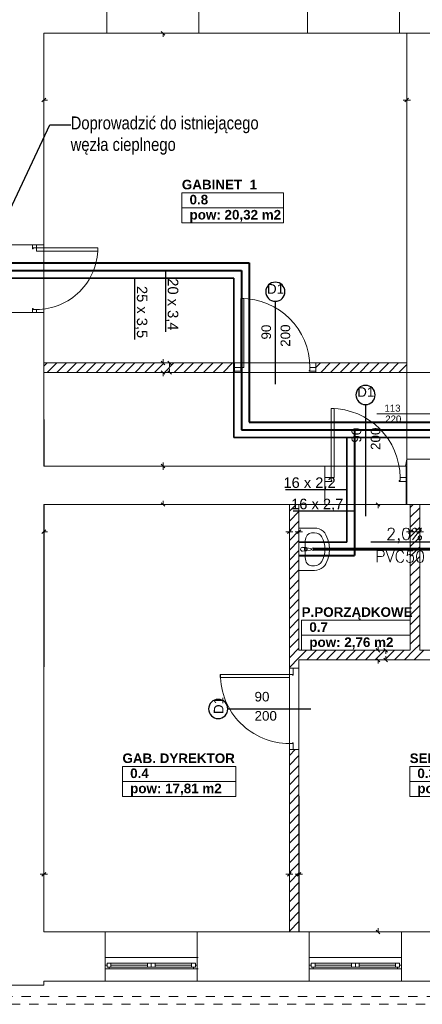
# Model space of a CAD drawing. Header units: millimetres. Extents: x 204754 to 499005, y -178579 to -103222.
# Tile 3 of 178: x 212982 to 218230, y -139692 to -126861. Entities that reach past the tile are written whole.
import ezdxf
from ezdxf import colors
from ezdxf.entities.mleader import LeaderData, LeaderLine
from ezdxf.enums import TextEntityAlignment as Align
from ezdxf.lldxf.tags import DXFTag
from ezdxf.math import Vec2, Vec3

# ---------------------------------------------------------------- set-up
doc = ezdxf.new("R2010")
doc.units = ezdxf.units.MM
doc.header["$MEASUREMENT"] = 0
doc.linetypes.add('Przerywana', pattern=[240, 120, -120])
doc.layers.get('0').update_dxf_attribs({"color": 252, "lineweight": 5})
for name, color, linetype, lineweight in [('IS_Ciepła_woda', 1, 'DASHDOT', 40), ('IS_KS', 34, 'Continuous', 60), ('IS_opisy', 7, 'Continuous', 35), ('Nowe_! NAZWY POM', 252, 'Continuous', 5), ('Nowe_! NAZWY POM_Nr_pióra__19', 252, 'Continuous', 5), ('Nowe_220-A Ściany', 252, 'Continuous', 5), ('Nowe_220-A Ściany_Nr_pióra__112', 252, 'Continuous', 5), ('Nowe_220-A Ściany_Nr_pióra__93', 252, 'Continuous', 5), ('Nowe_320-W Umeblowanie_Nr_pióra__41', 252, 'Continuous', 5), ('Nowe_820-G Rysunki Obrazki_Nr_pióra__24', 252, 'Continuous', 5), ('Nowe_Drzwi ARCHICAD_Nr_pióra__168', 252, 'Continuous', 5), ('Nowe_Metryczki pomieszczeń ARCHICADa_Nr_pióra__13', 252, 'Continuous', 5), ('Nowe_Nowe_220(1)-A Ściany zewnętrzne_Nr_pióra__103', 252, 'Continuous', 5), ('Nowe_Nowe_220(1)-A Ściany zewnętrzne_Nr_pióra__241', 252, 'Continuous', 5), ('Nowe_Nowe_220(1)-A Ściany zewnętrzne_Nr_pióra__57', 252, 'Continuous', 5), ('Nowe_Okna ARCHICADa_Nr_pióra__112', 252, 'Continuous', 5), ('Nowe_Okna ARCHICADa_Nr_pióra__23', 252, 'Continuous', 5), ('Nowe_Okna ARCHICADa_Nr_pióra__3', 252, 'Continuous', 5), ('Nowe_TABELKA_Nr_pióra__1', 252, 'Continuous', 5), ('Nowe_Znaczniki drzwi ARCHICADa', 252, 'Continuous', 5), ('Nowe_Znaczniki drzwi ARCHICADa_Nr_pióra__111', 252, 'Continuous', 5), ('Nowe_Znaczniki drzwi ARCHICADa_Nr_pióra__141', 252, 'Continuous', 5), ('SANITARNE-IS-Działka wody zimnej', 5, 'Continuous', 35)]:
    doc.layers.add(name, color=color, linetype=linetype, lineweight=lineweight)
doc.layers.add('IS_Opisy_działek_Wodociag', color=7, linetype='SOLID', true_color=0x000000)
doc.styles.add('GENERATED_STYLE_1', font='arial.ttf')
doc.styles.add('GENERATED_STYLE_2', font='arialbd.ttf')
doc.styles.add('Opisowy', font='arial.ttf')
doc.styles.add('STYLE1', font='simplex.shx')
tags = doc.linetypes.add('DASHDOT', pattern=[20, 10, -5, 0, -5]).pattern_tags.tags
tags[10:11] = [DXFTag(74, 4), DXFTag(75, 0), DXFTag(340, '0'), DXFTag(46, 0.0), DXFTag(50, 0.0), DXFTag(44, 0.0), DXFTag(45, 0.0)]
tags[8:9] = [DXFTag(74, 4), DXFTag(75, 0), DXFTag(340, '0'), DXFTag(46, 0.0), DXFTag(50, 0.0), DXFTag(44, 0.0), DXFTag(45, 0.0)]
tags[6:7] = [DXFTag(74, 4), DXFTag(75, 0), DXFTag(340, '0'), DXFTag(46, 0.0), DXFTag(50, 0.0), DXFTag(44, 0.0), DXFTag(45, 0.0)]
tags[4:5] = [DXFTag(74, 4), DXFTag(75, 0), DXFTag(340, '0'), DXFTag(46, 0.0), DXFTag(50, 0.0), DXFTag(44, 0.0), DXFTag(45, 0.0)]
tags = doc.linetypes.add('SOLID', pattern=[10, 10, 0]).pattern_tags.tags
tags[6:7] = [DXFTag(74, 4), DXFTag(75, 0), DXFTag(340, '0'), DXFTag(46, 0.0), DXFTag(50, 0.0), DXFTag(44, 0.0), DXFTag(45, 0.0)]
tags[4:5] = [DXFTag(74, 4), DXFTag(75, 0), DXFTag(340, '0'), DXFTag(46, 0.0), DXFTag(50, 0.0), DXFTag(44, 0.0), DXFTag(45, 0.0)]

# ---------------------------------------------------------------- blocks, each defined once
blk = doc.blocks.new('SEKRETARIAT_0.3_2', base_point=(218728, -136689))
at = {"layer": 'Nowe_Metryczki pomieszczeń ARCHICADa_Nr_pióra__13', "color": 7, "linetype": 'Continuous', "lineweight": 13}
for p, q in [((218065, -136591), (218065, -136984)), ((218065, -136591), (219391, -136591)), ((219391, -136591), (219391, -136984)), ((218065, -136787), (219391, -136787)), ((218065, -136984), (219391, -136984))]:
    blk.add_line(p, q, dxfattribs=at)
at = {"layer": 'Nowe_Metryczki pomieszczeń ARCHICADa_Nr_pióra__13', "color": 7, "lineweight": 13, "style": 'GENERATED_STYLE_2'}
for tag, p in [('ROOM_NAME', (218065, -136423)), ('ROOM_NUMBER', (218165, -136619)), ('ROOM_CALC_AREA', (218165, -136816))]:
    blk.add_attdef(tag, text='', height=125, dxfattribs=at).set_placement(p, align=Align.TOP_LEFT)
blk = doc.blocks.new('GAB. DYREKTOR _0.4_3', base_point=(215061, -136689))
at = {"layer": 'Nowe_Metryczki pomieszczeń ARCHICADa_Nr_pióra__13', "color": 7, "linetype": 'Continuous', "lineweight": 13}
for p, q in [((214322, -136591), (214322, -136984)), ((214322, -136591), (215800, -136591)), ((215800, -136591), (215800, -136984)), ((214322, -136787), (215800, -136787)), ((214322, -136984), (215800, -136984))]:
    blk.add_line(p, q, dxfattribs=at)
at = {"layer": 'Nowe_Metryczki pomieszczeń ARCHICADa_Nr_pióra__13', "color": 7, "lineweight": 13, "style": 'GENERATED_STYLE_2'}
for tag, p in [('ROOM_NAME', (214322, -136423)), ('ROOM_NUMBER', (214422, -136619)), ('ROOM_CALC_AREA', (214422, -136816))]:
    blk.add_attdef(tag, text='', height=125, dxfattribs=at).set_placement(p, align=Align.TOP_LEFT)
blk = doc.blocks.new('GABINET  1_0.8_8', base_point=(215759, -129213))
at = {"layer": 'Nowe_Metryczki pomieszczeń ARCHICADa_Nr_pióra__13', "color": 7, "linetype": 'Continuous', "lineweight": 13}
for p, q in [((215096, -129115), (215096, -129508)), ((215096, -129115), (216422, -129115)), ((216422, -129115), (216422, -129508)), ((215096, -129311), (216422, -129311)), ((215096, -129508), (216422, -129508))]:
    blk.add_line(p, q, dxfattribs=at)
at = {"layer": 'Nowe_Metryczki pomieszczeń ARCHICADa_Nr_pióra__13', "color": 7, "lineweight": 13, "style": 'GENERATED_STYLE_2'}
for tag, p in [('ROOM_NAME', (215096, -128947)), ('ROOM_NUMBER', (215196, -129143)), ('ROOM_CALC_AREA', (215196, -129340))]:
    blk.add_attdef(tag, text='', height=125, dxfattribs=at).set_placement(p, align=Align.TOP_LEFT)
blk = doc.blocks.new('P.PORZĄDKOWE_0.7_14', base_point=(217365, -134784))
at = {"layer": 'Nowe_Metryczki pomieszczeń ARCHICADa_Nr_pióra__13', "color": 7, "linetype": 'Continuous', "lineweight": 13}
for p, q in [((216657, -134686), (216657, -135078)), ((216657, -134686), (218072, -134686)), ((218072, -134686), (218072, -135078)), ((216657, -134882), (218072, -134882)), ((216657, -135078), (218072, -135078))]:
    blk.add_line(p, q, dxfattribs=at)
at = {"layer": 'Nowe_Metryczki pomieszczeń ARCHICADa_Nr_pióra__13', "color": 7, "lineweight": 13, "style": 'GENERATED_STYLE_2'}
for tag, p in [('ROOM_NAME', (216657, -134518)), ('ROOM_NUMBER', (216757, -134714)), ('ROOM_CALC_AREA', (216757, -134911))]:
    blk.add_attdef(tag, text='', height=125, dxfattribs=at).set_placement(p, align=Align.TOP_LEFT)
blk = doc.blocks.new('D Marker 11_19')
at = {"layer": 'Nowe_Znaczniki drzwi ARCHICADa_Nr_pióra__111', "color": 7, "linetype": 'Continuous', "lineweight": 25}
blk.add_line((0, 802), (0, -279), dxfattribs=at)
at = {"layer": 'Nowe_Znaczniki drzwi ARCHICADa_Nr_pióra__141', "color": 7, "linetype": 'Continuous', "lineweight": 25}
for start, end in [(0, 180), (180, 0)]:
    blk.add_arc((0, 927), 125, start, end, dxfattribs=at)
at = {"layer": 'Nowe_Znaczniki drzwi ARCHICADa_Nr_pióra__141', "color": 7, "lineweight": 25, "style": 'GENERATED_STYLE_1'}
for tag, rotation, p in [('AC_MarkerText_4', 90, (-20, 305)), ('AC_WIDO_B_SIZE', 90, (230, 210)), ('AC_MarkerText_1', 180, (109, 1076))]:
    blk.add_attdef(tag, text='', height=125, rotation=rotation, dxfattribs=at).set_placement(p, align=Align.BOTTOM_LEFT)
blk = doc.blocks.new('D Marker 11_23')
at = {"layer": 'Nowe_Znaczniki drzwi ARCHICADa_Nr_pióra__111', "color": 7, "linetype": 'Continuous', "lineweight": 25}
blk.add_line((0, 802), (0, -654), dxfattribs=at)
at = {"layer": 'Nowe_Znaczniki drzwi ARCHICADa_Nr_pióra__141', "color": 7, "linetype": 'Continuous', "lineweight": 25}
for start, end in [(0, 180), (180, 0)]:
    blk.add_arc((0, 927), 125, start, end, dxfattribs=at)
at = {"layer": 'Nowe_Znaczniki drzwi ARCHICADa_Nr_pióra__141', "color": 7, "lineweight": 25, "style": 'GENERATED_STYLE_1'}
for tag, p in [('AC_MarkerText_4', (-20, 305)), ('AC_WIDO_B_SIZE', (230, 210))]:
    blk.add_attdef(tag, text='', height=125, rotation=90, dxfattribs=at).set_placement(p, align=Align.BOTTOM_LEFT)
blk.add_attdef('AC_MarkerText_1', text='', height=125, dxfattribs=at).set_placement((-109, 865), align=Align.BOTTOM_LEFT)
blk = doc.blocks.new('podkład 20251118')
at = {"color": 252, "linetype": 'Continuous', "lineweight": 5}
for p, q in [((214876, -127062), (214828, -127015)), ((214852, -127038), (214852, -127086)), ((213321, -127885), (213273, -127932)), ((213297, -127908), (213344, -127908)), ((218027, -127908), (217979, -127908)), ((218003, -127932), (218051, -127885)), ((218051, -127885), (218003, -127932)), ((218027, -127908), (218074, -127908)), ((214828, -131310), (214876, -131357)), ((214852, -131333), (214852, -131286)), ((214959, -131357), (214912, -131310)), ((214936, -131333), (214936, -131381)), ((214876, -131482), (214828, -131435)), ((214852, -131458), (214852, -131506)), ((214912, -131435), (214959, -131482)), ((214936, -131458), (214936, -131411)), ((214876, -132702), (214828, -132655)), ((214828, -132655), (214876, -132702)), ((214852, -132678), (214852, -132631)), ((214852, -132678), (214852, -132726)), ((214828, -133155), (214876, -133202)), ((214852, -133178), (214852, -133131)), ((217676, -133202), (217629, -133155)), ((217653, -133178), (217653, -133226)), ((213321, -133510), (213273, -133557)), ((213297, -133533), (213344, -133533)), ((216497, -133533), (216449, -133533)), ((216473, -133557), (216521, -133510)), ((216521, -133510), (216473, -133557)), ((216497, -133533), (216544, -133533)), ((216622, -133533), (216574, -133533)), ((216598, -133557), (216646, -133510)), ((216646, -133510), (216598, -133557)), ((216622, -133533), (216669, -133533)), ((218072, -133533), (218024, -133533)), ((218048, -133557), (218096, -133510)), ((218096, -133510), (218048, -133557)), ((218072, -133533), (218119, -133533)), ((218197, -133533), (218149, -133533)), ((218173, -133557), (218221, -133510)), ((218221, -133510), (218173, -133557)), ((218197, -133533), (218244, -133533)), ((217629, -135055), (217676, -135102)), ((217653, -135078), (217653, -135031)), ((217777, -135102), (217729, -135055)), ((217753, -135078), (217753, -135126)), ((217676, -135227), (217629, -135180)), ((217653, -135203), (217653, -135251)), ((217729, -135180), (217777, -135227)), ((217753, -135203), (217753, -135156)), ((213297, -137997), (213249, -137997)), ((213273, -138021), (213321, -137973)), ((213321, -137973), (213273, -138021)), ((213297, -137997), (213344, -137997)), ((216497, -137997), (216449, -137997)), ((216473, -138021), (216521, -137973)), ((216521, -137973), (216473, -138021)), ((216497, -137997), (216544, -137997)), ((216622, -137997), (216574, -137997)), ((216598, -138021), (216646, -137973)), ((216646, -137973), (216598, -138021)), ((216622, -137997), (216669, -137997)), ((217653, -138748), (217653, -138701)), ((217629, -138725), (217676, -138772))]:
    blk.add_line(p, q, dxfattribs=at)
at = {"layer": 'Nowe_! NAZWY POM_Nr_pióra__19', "color": 252, "linetype": 'Continuous', "lineweight": 5}
for p, q in [((214167, -127038), (213297, -127038)), ((213297, -127038), (213297, -128609)), ((215257, -127038), (214167, -127038)), ((215806, -127038), (215257, -127038)), ((216767, -127038), (215806, -127038)), ((218027, -127038), (216767, -127038)), ((218027, -128609), (218027, -127038)), ((213297, -128609), (213297, -131334)), ((218027, -131333), (218027, -128609)), ((213297, -131334), (215658, -131334)), ((215658, -131334), (215658, -131333)), ((215658, -131333), (218027, -131333)), ((213297, -131458), (213302, -132678)), ((218448, -131458), (213297, -131458)), ((218011, -132678), (218028, -132588)), ((218028, -132588), (220989, -132588)), ((213302, -132678), (216601, -132678)), ((216601, -132678), (218011, -132678)), ((213303, -133180), (213297, -137419)), ((216497, -133179), (213303, -133180)), ((216497, -138748), (216497, -133179)), ((218072, -133178), (216622, -133178)), ((216622, -133178), (216622, -135078)), ((218072, -135078), (218072, -133178)), ((218197, -133178), (218197, -135078)), ((220767, -133178), (218197, -133178)), ((216622, -135078), (218072, -135078)), ((218197, -135078), (220767, -135078)), ((218053, -135203), (216622, -135203)), ((216622, -135203), (216623, -138748)), ((221147, -135207), (218053, -135203)), ((213297, -137419), (213297, -138748)), ((213297, -138748), (216497, -138748)), ((216623, -138748), (221147, -138748))]:
    blk.add_line(p, q, dxfattribs=at)
at = {"layer": 'Nowe_220-A Ściany', "color": 252, "linetype": 'Continuous', "lineweight": 5}
for p, q in [((213297, -131375), (213339, -131333)), ((213341, -131458), (213466, -131333)), ((213468, -131458), (213593, -131333)), ((213596, -131458), (213721, -131333)), ((213723, -131458), (213848, -131333)), ((213850, -131458), (213975, -131333)), ((213977, -131458), (214102, -131333)), ((214105, -131458), (214230, -131333)), ((214232, -131458), (214357, -131333)), ((214359, -131458), (214484, -131333)), ((214486, -131458), (214611, -131333)), ((214614, -131458), (214739, -131333)), ((214741, -131458), (214866, -131333)), ((214868, -131458), (214993, -131333)), ((214996, -131458), (215121, -131333)), ((215123, -131458), (215248, -131333)), ((215250, -131458), (215375, -131333)), ((215377, -131458), (215502, -131333)), ((215505, -131458), (215630, -131333)), ((215632, -131458), (215757, -131333)), ((216844, -131392), (216902, -131333)), ((216905, -131458), (217030, -131333)), ((217032, -131458), (217157, -131333)), ((217159, -131458), (217284, -131333)), ((217287, -131458), (217412, -131333)), ((217414, -131458), (217539, -131333)), ((217541, -131458), (217666, -131333)), ((217668, -131458), (217793, -131333)), ((217796, -131458), (217921, -131333)), ((217923, -131458), (218027, -131354)), ((215759, -131458), (215784, -131433)), ((218020, -132762), (218027, -132755)), ((218020, -132889), (218027, -132882)), ((218020, -133016), (218027, -133009)), ((216497, -133266), (216585, -133179)), ((218020, -133143), (218027, -133136)), ((218072, -133219), (218112, -133178)), ((216497, -133394), (216622, -133269)), ((218072, -133346), (218197, -133221)), ((216497, -133521), (216622, -133396)), ((218072, -133473), (218197, -133348)), ((216497, -133648), (216622, -133523)), ((218072, -133601), (218197, -133476)), ((216497, -133775), (216622, -133650)), ((218072, -133728), (218197, -133603)), ((216497, -133903), (216622, -133778)), ((218072, -133855), (218197, -133730)), ((216497, -134030), (216622, -133905)), ((218072, -133982), (218197, -133857)), ((216497, -134157), (216622, -134032)), ((218072, -134110), (218197, -133985)), ((216497, -134285), (216622, -134160)), ((218072, -134237), (218197, -134112)), ((216497, -134412), (216622, -134287)), ((218072, -134364), (218197, -134239)), ((216497, -134539), (216622, -134414)), ((218072, -134491), (218197, -134366)), ((216497, -134666), (216622, -134541)), ((218072, -134619), (218197, -134494)), ((216497, -134794), (216622, -134669)), ((218072, -134746), (218197, -134621)), ((216497, -134921), (216622, -134796)), ((218072, -134873), (218197, -134748)), ((216497, -135048), (216622, -134923)), ((218072, -135001), (218197, -134876)), ((216497, -135176), (216622, -135051)), ((216622, -135178), (216721, -135078)), ((216724, -135203), (216849, -135078)), ((216851, -135203), (216976, -135078)), ((216978, -135203), (217103, -135078)), ((217105, -135203), (217230, -135078)), ((217233, -135203), (217358, -135078)), ((217360, -135203), (217485, -135078)), ((217487, -135203), (217612, -135078)), ((217615, -135203), (217740, -135078)), ((217742, -135203), (217867, -135078)), ((217869, -135203), (217994, -135078)), ((217996, -135203), (218121, -135078)), ((218121, -135078), (218197, -135003)), ((218124, -135203), (218249, -135078)), ((216497, -135303), (216622, -135178)), ((216614, -135313), (216622, -135305)), ((216497, -136448), (216572, -136373)), ((216497, -136576), (216622, -136451)), ((216497, -136703), (216622, -136578)), ((216497, -136830), (216622, -136705)), ((216497, -136957), (216622, -136832)), ((216497, -137085), (216622, -136960)), ((216497, -137212), (216622, -137087)), ((216497, -137339), (216622, -137214)), ((216497, -137467), (216622, -137342)), ((216497, -137594), (216622, -137469)), ((216497, -137721), (216622, -137596)), ((216497, -137848), (216622, -137723)), ((216497, -137976), (216622, -137851)), ((216497, -138103), (216622, -137978)), ((216497, -138230), (216622, -138105)), ((216497, -138357), (216622, -138232)), ((216497, -138485), (216622, -138360)), ((216497, -138612), (216622, -138487)), ((216497, -138739), (216622, -138614)), ((216615, -138748), (216622, -138742))]:
    blk.add_line(p, q, dxfattribs=at)
at = {"layer": 'Nowe_220-A Ściany_Nr_pióra__112', "color": 252, "linetype": 'Continuous', "lineweight": 5}
for p, q in [((214097, -139082), (214097, -139182)), ((215297, -139082), (215297, -139182)), ((215307, -139082), (215297, -139082)), ((216757, -139082), (216756, -139082)), ((216757, -139082), (216757, -139182)), ((217957, -139082), (217957, -139182)), ((214097, -139182), (214097, -139232)), ((215297, -139182), (215297, -139232)), ((216757, -139182), (216757, -139232)), ((217957, -139182), (217957, -139232)), ((215297, -139232), (215307, -139232))]:
    blk.add_line(p, q, dxfattribs=at)
at = {"layer": 'Nowe_220-A Ściany_Nr_pióra__93', "color": 252, "linetype": 'Continuous', "lineweight": 5}
for p, q in [((213150, -129796), (213135, -129796)), ((213200, -129796), (213150, -129796)), ((213260, -129796), (213200, -129796)), ((213150, -130676), (213135, -130676)), ((213200, -130676), (213150, -130676)), ((213260, -130676), (213200, -130676)), ((215784, -131333), (213297, -131333)), ((213297, -131333), (213297, -131458)), ((215784, -131333), (215784, -131393)), ((215784, -131393), (215784, -131443)), ((216844, -131333), (216844, -131393)), ((218027, -131333), (216844, -131333)), ((216844, -131393), (216844, -131443)), ((218027, -131458), (218027, -131333)), ((213297, -131458), (215784, -131458)), ((215784, -131443), (215784, -131458)), ((216844, -131443), (216844, -131458)), ((216844, -131458), (218027, -131458)), ((216960, -132678), (216960, -132828)), ((218020, -132678), (218020, -132828)), ((218027, -132678), (218020, -132678)), ((218027, -133178), (218027, -132678)), ((216960, -132828), (216960, -132878)), ((216960, -132878), (216960, -133178)), ((218020, -132828), (218020, -132878)), ((218020, -132878), (218020, -133178)), ((216622, -133179), (216497, -133179)), ((216497, -133179), (216497, -135313)), ((216622, -135078), (216622, -133179)), ((218020, -133178), (218027, -133178)), ((218197, -133178), (218072, -133178)), ((218072, -133178), (218072, -135078)), ((218197, -135078), (218197, -133178)), ((218072, -135078), (216622, -135078)), ((220927, -135078), (218197, -135078)), ((216622, -135203), (221147, -135203)), ((216622, -135313), (216622, -135203)), ((216497, -135313), (216547, -135313)), ((216547, -135313), (216622, -135313)), ((216497, -136373), (216547, -136373)), ((216497, -136373), (216497, -138748)), ((216547, -136373), (216622, -136373)), ((216622, -138748), (216622, -136373)), ((216497, -138748), (216622, -138748))]:
    blk.add_line(p, q, dxfattribs=at)
at = {"layer": 'Nowe_320-W Umeblowanie_Nr_pióra__41', "color": 252, "linetype": 'Continuous', "lineweight": 5}
for p, q in [((216826, -133487), (216622, -133487)), ((216622, -133487), (216622, -134037)), ((216785, -133547), (216826, -133547)), ((216856, -133489), (216826, -133487)), ((216885, -133497), (216856, -133489)), ((216912, -133510), (216885, -133497)), ((216936, -133528), (216912, -133510)), ((216957, -133549), (216936, -133528)), ((216974, -133574), (216957, -133549)), ((217000, -133633), (216974, -133574)), ((216704, -133653), (216704, -133871)), ((217016, -133697), (217000, -133633)), ((217022, -133762), (217016, -133697)), ((216711, -133741), (216669, -133737)), ((216669, -133787), (216711, -133783)), ((216694, -133748), (216709, -133748)), ((216694, -133775), (216694, -133748)), ((216709, -133775), (216694, -133775)), ((216773, -133751), (216720, -133744)), ((216720, -133780), (216773, -133773)), ((217000, -133890), (217016, -133827)), ((217016, -133827), (217022, -133762)), ((216957, -133975), (216974, -133950)), ((216974, -133950), (217000, -133890)), ((216622, -134037), (216826, -134037)), ((216785, -133977), (216826, -133977)), ((216826, -134037), (216856, -134034)), ((216856, -134034), (216885, -134026)), ((216885, -134026), (216912, -134013)), ((216912, -134013), (216936, -133996)), ((216936, -133996), (216957, -133975))]:
    blk.add_line(p, q, dxfattribs=at)
for centre, major_axis, ratio, start_param, end_param in [((216785, -133653), (0, 106), 0.759899, 0, 1.570796), ((216826, -133653), (-108, 0), 0.986413, 3.638567, 4.712389), ((216622, -133762), (339, 0), 0.986413, -0.496975, 0.496975), ((216669, -133762), (-17.7, 17.7), 1, -0.785398, 2.356194), ((216709, -133762), (9.62, 9.62), 1, 3.926991, 7.068583), ((216709, -133762), (-14.9, 14.9), 1, -1.35736, -0.875625), ((216709, -133762), (14.9, 14.9), 1, 4.017217, 4.498953), ((216709, -133762), (14.9, 14.9), 1, 4.498953, 6.496621), ((216772, -133762), (-7.91, 7.91), 1, 2.480792, 5.373189), ((216806, -133762), (-12.4, 12.4), 1, -0.785398, 5.497787), ((216785, -133871), (0, 106), 0.759899, 1.570796, 3.141593), ((216826, -133871), (108, 0), 0.986413, 4.712389, 5.78621)]:
    blk.add_ellipse(centre, major_axis=major_axis, ratio=ratio, start_param=start_param, end_param=end_param, dxfattribs=at)
at = {"layer": 'Nowe_820-G Rysunki Obrazki_Nr_pióra__24', "color": 7, "linetype": 'Continuous', "lineweight": 15}
blk.add_line((218837, -131999), (217638, -131999), dxfattribs=at)
at = {"layer": 'Nowe_Drzwi ARCHICAD_Nr_pióra__168', "color": 252, "linetype": 'Continuous', "lineweight": 5}
for p, q in [((213150, -129836), (213150, -129796)), ((213150, -129796), (213200, -129796)), ((213200, -129796), (213150, -129796)), ((213150, -129846), (213150, -129836)), ((213160, -129846), (213150, -129846)), ((213200, -129836), (213160, -129836)), ((213160, -129836), (213160, -129846)), ((213200, -129796), (213200, -129836)), ((213200, -129876), (213200, -129836)), ((213200, -129836), (214000, -129836)), ((214000, -129836), (214000, -129876)), ((214000, -129876), (213200, -129876)), ((215864, -130493), (215904, -130493)), ((215864, -131393), (215864, -130493)), ((215904, -130493), (215904, -131393)), ((213150, -130636), (213150, -130626)), ((213150, -130626), (213160, -130626)), ((213150, -130676), (213150, -130636)), ((213200, -130676), (213150, -130676)), ((213200, -130676), (213150, -130676)), ((213160, -130626), (213160, -130636)), ((213160, -130636), (213200, -130636)), ((213200, -130636), (213200, -130676)), ((215784, -131443), (215784, -131393)), ((215784, -131393), (215864, -131393)), ((215784, -131393), (215784, -131443)), ((215864, -131393), (215864, -131433)), ((215904, -131393), (215864, -131393)), ((216764, -131433), (216764, -131393)), ((216764, -131393), (216844, -131393)), ((216844, -131393), (216844, -131443)), ((216844, -131393), (216844, -131443)), ((215864, -131443), (215784, -131443)), ((215864, -131433), (215874, -131433)), ((215874, -131443), (215864, -131443)), ((215874, -131433), (215874, -131443)), ((216754, -131443), (216754, -131433)), ((216754, -131433), (216764, -131433)), ((216764, -131443), (216754, -131443)), ((216844, -131443), (216764, -131443)), ((217040, -131928), (217080, -131928)), ((217040, -132828), (217040, -131928)), ((217080, -131928), (217080, -132828)), ((216960, -132878), (216960, -132828)), ((216960, -132828), (217040, -132828)), ((216960, -132828), (216960, -132878)), ((217040, -132878), (216960, -132878)), ((217040, -132828), (217040, -132868)), ((217080, -132828), (217040, -132828)), ((217040, -132868), (217050, -132868)), ((217050, -132878), (217040, -132878)), ((217050, -132868), (217050, -132878)), ((217930, -132878), (217930, -132868)), ((217930, -132868), (217940, -132868)), ((217940, -132878), (217930, -132878)), ((217940, -132868), (217940, -132828)), ((217940, -132828), (218020, -132828)), ((218020, -132878), (217940, -132878)), ((218020, -132828), (218020, -132878)), ((218020, -132828), (218020, -132878)), ((216547, -135313), (216497, -135313)), ((216497, -135313), (216497, -135393)), ((216497, -135313), (216547, -135313)), ((216547, -135393), (216547, -135313)), ((215597, -135393), (215597, -135433)), ((216497, -135393), (215597, -135393)), ((215597, -135433), (216497, -135433)), ((216497, -135393), (216537, -135393)), ((216497, -135433), (216497, -135393)), ((216537, -135393), (216537, -135403)), ((216537, -135403), (216547, -135403)), ((216547, -135403), (216547, -135393)), ((216537, -136293), (216497, -136293)), ((216497, -136293), (216497, -136373)), ((216497, -136373), (216547, -136373)), ((216497, -136373), (216547, -136373)), ((216547, -136283), (216537, -136283)), ((216537, -136283), (216537, -136293)), ((216547, -136293), (216547, -136283)), ((216547, -136373), (216547, -136293))]:
    blk.add_line(p, q, dxfattribs=at)
at = {"layer": 'Nowe_Drzwi ARCHICAD_Nr_pióra__168', "color": 252, "linetype": 'Continuous', "lineweight": 5, "extrusion": (0, 0, -1)}
for centre, major_axis, start_param, end_param in [((213200, -129836), (-566, 566), 2.356194, 3.926991), ((215864, -131393), (636, 636), -0.785398, 0.785398), ((217040, -132828), (636, 636), -0.785398, 0.785398)]:
    blk.add_ellipse(centre, major_axis=major_axis, ratio=1, start_param=start_param, end_param=end_param, dxfattribs=at)
at = {"layer": 'Nowe_Drzwi ARCHICAD_Nr_pióra__168', "color": 252, "linetype": 'Continuous', "lineweight": 5}
blk.add_ellipse((216497, -135393), major_axis=(636, 636), ratio=1, start_param=2.356194, end_param=3.926991, dxfattribs=at)
at = {"layer": 'Nowe_Nowe_220(1)-A Ściany zewnętrzne_Nr_pióra__103', "color": 252, "linetype": 'Przerywana', "lineweight": 5}
for p, q in [((234007, -139592), (212537, -139592)), ((234107, -139692), (212437, -139692))]:
    blk.add_line(p, q, dxfattribs=at)
at = {"layer": 'Nowe_Nowe_220(1)-A Ściany zewnętrzne_Nr_pióra__241', "color": 252, "linetype": 'Continuous', "lineweight": 5}
blk.add_line((218027, -132678), (218027, -133178), dxfattribs=at)
at = {"layer": 'Nowe_Nowe_220(1)-A Ściany zewnętrzne_Nr_pióra__57', "color": 252, "linetype": 'Continuous', "lineweight": 5}
for p, q in [((214117, -126438), (214117, -127038)), ((215317, -126438), (215317, -127038)), ((216732, -126438), (216732, -127038)), ((217932, -126438), (217932, -127038)), ((213297, -127038), (220858, -127038)), ((213297, -132678), (213297, -127038)), ((218027, -127038), (218027, -132678)), ((218027, -127038), (218027, -127415)), ((218027, -127038), (218027, -127415)), ((218027, -127038), (218027, -127415)), ((213297, -129796), (212760, -129796)), ((213297, -130676), (212747, -130676)), ((213297, -132678), (218027, -132678)), ((213297, -138748), (213297, -133178)), ((213297, -133178), (220937, -133178)), ((213297, -138748), (221147, -138748)), ((214097, -139392), (214097, -138748)), ((215297, -139392), (215297, -138748)), ((216757, -139392), (216757, -138748)), ((217957, -139392), (217957, -138748)), ((212747, -139442), (213297, -139442)), ((213297, -139392), (221071, -139392)), ((213297, -139442), (213297, -139392))]:
    blk.add_line(p, q, dxfattribs=at)
at = {"layer": 'Nowe_Okna ARCHICADa_Nr_pióra__112', "color": 252, "linetype": 'Continuous', "lineweight": 5}
for p, q in [((214097, -139082), (214097, -139182)), ((215297, -139082), (215297, -139182)), ((216757, -139082), (216757, -139182)), ((217957, -139082), (217957, -139182)), ((214097, -139182), (214097, -139232)), ((214097, -139182), (214097, -139232)), ((215297, -139182), (215297, -139232)), ((215297, -139182), (215297, -139232)), ((216757, -139182), (216757, -139232)), ((216757, -139182), (216757, -139232)), ((217957, -139182), (217957, -139232)), ((217957, -139182), (217957, -139232))]:
    blk.add_line(p, q, dxfattribs=at)
at = {"layer": 'Nowe_Okna ARCHICADa_Nr_pióra__23', "color": 252, "linetype": 'Continuous', "lineweight": 5}
for p, q in [((214097, -139182), (214122, -139182)), ((214122, -139157), (214172, -139157)), ((214122, -139207), (214122, -139157)), ((214122, -139182), (214122, -139207)), ((214122, -139207), (214147, -139207)), ((214172, -139207), (214122, -139207)), ((214147, -139207), (214147, -139232)), ((214172, -139157), (214172, -139207)), ((214172, -139157), (214647, -139157)), ((214172, -139182), (214647, -139182)), ((214647, -139207), (214172, -139207)), ((214647, -139207), (214647, -139157)), ((214647, -139157), (214697, -139157)), ((214697, -139207), (214647, -139207)), ((214697, -139157), (214697, -139207)), ((214697, -139157), (214747, -139157)), ((214697, -139207), (214697, -139157)), ((214747, -139207), (214697, -139207)), ((214747, -139157), (214747, -139207)), ((214747, -139157), (215222, -139157)), ((214747, -139182), (215222, -139182)), ((215222, -139207), (214747, -139207)), ((215222, -139207), (215222, -139157)), ((215222, -139157), (215272, -139157)), ((215272, -139207), (215222, -139207)), ((215247, -139232), (215247, -139207)), ((215247, -139207), (215272, -139207)), ((215272, -139157), (215272, -139207)), ((215272, -139207), (215272, -139182)), ((215272, -139182), (215297, -139182)), ((216757, -139182), (216782, -139182)), ((216782, -139157), (216832, -139157)), ((216782, -139207), (216782, -139157)), ((216782, -139182), (216782, -139207)), ((216782, -139207), (216807, -139207)), ((216832, -139207), (216782, -139207)), ((216807, -139207), (216807, -139232)), ((216832, -139157), (216832, -139207)), ((216832, -139157), (217307, -139157)), ((216832, -139182), (217307, -139182)), ((217307, -139207), (216832, -139207)), ((217307, -139207), (217307, -139157)), ((217307, -139157), (217357, -139157)), ((217357, -139207), (217307, -139207)), ((217357, -139157), (217357, -139207)), ((217357, -139157), (217407, -139157)), ((217357, -139207), (217357, -139157)), ((217407, -139207), (217357, -139207)), ((217407, -139157), (217407, -139207)), ((217407, -139157), (217882, -139157)), ((217407, -139182), (217882, -139182)), ((217882, -139207), (217407, -139207)), ((217882, -139207), (217882, -139157)), ((217882, -139157), (217932, -139157)), ((217932, -139207), (217882, -139207)), ((217907, -139232), (217907, -139207)), ((217907, -139207), (217932, -139207)), ((217932, -139157), (217932, -139207)), ((217932, -139207), (217932, -139182)), ((217932, -139182), (217957, -139182)), ((214147, -139232), (214097, -139232)), ((215297, -139232), (215247, -139232)), ((216807, -139232), (216757, -139232)), ((217957, -139232), (217907, -139232))]:
    blk.add_line(p, q, dxfattribs=at)
at = {"layer": 'Nowe_Okna ARCHICADa_Nr_pióra__3', "color": 252, "linetype": 'Continuous', "lineweight": 5}
for p, q in [((214097, -139082), (215297, -139082)), ((216757, -139082), (217957, -139082)), ((214172, -139157), (214647, -139157)), ((214747, -139157), (215222, -139157)), ((216832, -139157), (217307, -139157)), ((217407, -139157), (217882, -139157)), ((214097, -139232), (215297, -139232)), ((214697, -139232), (214147, -139232)), ((215247, -139232), (214697, -139232)), ((216757, -139232), (217957, -139232)), ((217357, -139232), (216807, -139232)), ((217907, -139232), (217357, -139232))]:
    blk.add_line(p, q, dxfattribs=at)
at = {"layer": 'Nowe_! NAZWY POM', "color": 7, "linetype": 'Continuous', "lineweight": 13}
for name, p, values in [('GABINET  1_0.8_8', (215759, -129213), {'ROOM_NAME': 'GABINET  1', 'ROOM_NUMBER': '0.8', 'ROOM_CALC_AREA': 'pow: 20,32 m2'}), ('P.PORZĄDKOWE_0.7_14', (217365, -134784), {'ROOM_NAME': 'P.PORZĄDKOWE', 'ROOM_NUMBER': '0.7', 'ROOM_CALC_AREA': 'pow: 2,76 m2'}), ('GAB. DYREKTOR _0.4_3', (215061, -136689), {'ROOM_NAME': 'GAB. DYREKTOR ', 'ROOM_NUMBER': '0.4', 'ROOM_CALC_AREA': 'pow: 17,81 m2'}), ('SEKRETARIAT_0.3_2', (218728, -136689), {'ROOM_NAME': 'SEKRETARIAT', 'ROOM_NUMBER': '0.3', 'ROOM_CALC_AREA': 'pow: 16,03 m2'})]:
    blk.add_blockref(name, p, dxfattribs=at).add_auto_attribs(values)
at = {"layer": 'Nowe_Znaczniki drzwi ARCHICADa', "color": 7, "linetype": 'Continuous', "lineweight": 25}
ref = blk.add_blockref('D Marker 11_19', (216314, -131333), dxfattribs=at)
ref.add_attrib('AC_MarkerText_1', 'D1', dxfattribs={"layer": 'Nowe_Znaczniki drzwi ARCHICADa_Nr_pióra__141', "color": 7, "lineweight": 25, "height": 125, "style": 'GENERATED_STYLE_1'}).set_placement((216205, -130469), align=Align.BOTTOM_LEFT)
ref.add_attrib('AC_MarkerText_4', '90', dxfattribs={"layer": 'Nowe_Znaczniki drzwi ARCHICADa_Nr_pióra__141', "color": 7, "lineweight": 25, "height": 125, "rotation": 90, "style": 'GENERATED_STYLE_1'}).set_placement((216295, -131029), align=Align.BOTTOM_LEFT)
ref.add_attrib('AC_WIDO_B_SIZE', '200', dxfattribs={"layer": 'Nowe_Znaczniki drzwi ARCHICADa_Nr_pióra__141', "color": 7, "lineweight": 25, "height": 125, "rotation": 90, "style": 'GENERATED_STYLE_1'}).set_placement((216545, -131124), align=Align.BOTTOM_LEFT)
blk.add_blockref('D Marker 11_23', (217490, -132678), dxfattribs=at).add_auto_attribs({'AC_MarkerText_1': 'D1', 'AC_MarkerText_4': '90', 'AC_WIDO_B_SIZE': '200'})
ref = blk.add_blockref('D Marker 11_19', (216497, -135843), dxfattribs=dict(at, rotation=90))
ref.add_attrib('AC_MarkerText_1', 'D1', dxfattribs={"layer": 'Nowe_Znaczniki drzwi ARCHICADa_Nr_pióra__141', "color": 7, "lineweight": 25, "height": 125, "rotation": 90, "style": 'GENERATED_STYLE_1'}).set_placement((215675, -135910), align=Align.BOTTOM_LEFT)
ref.add_attrib('AC_MarkerText_4', '90', dxfattribs={"layer": 'Nowe_Znaczniki drzwi ARCHICADa_Nr_pióra__141', "color": 7, "lineweight": 25, "height": 125, "rotation": 360, "style": 'GENERATED_STYLE_1'}).set_placement((216043, -135783), align=Align.BOTTOM_LEFT)
ref.add_attrib('AC_WIDO_B_SIZE', '200', dxfattribs={"layer": 'Nowe_Znaczniki drzwi ARCHICADa_Nr_pióra__141', "color": 7, "lineweight": 25, "height": 125, "rotation": 360, "style": 'GENERATED_STYLE_1'}).set_placement((216043, -136033), align=Align.BOTTOM_LEFT)
at = {"layer": 'Nowe_TABELKA_Nr_pióra__1', "color": 252, "lineweight": 5, "style": 'GENERATED_STYLE_1'}
for s, p in [('113', (217736, -131968)), ('220', (217746, -132109))]:
    blk.add_text(s, height=90, dxfattribs=at).set_placement(p)
blk = doc.blocks.new('_None')

msp = doc.modelspace()

# ---------------------------------------------------------------- linework, layer by layer
at = {"layer": 'IS_Ciepła_woda', "color": 215, "true_color": 0xa953a0}
for p, q in [((212537, -130031), (215974, -130031)), ((215974, -130031), (215974, -132106)), ((215974, -132106), (218701, -132106))]:
    msp.add_line(p, q, dxfattribs=at)
at = {"layer": 'IS_Ciepła_woda'}
for p, q in [((212437, -130131), (215874, -130131)), ((215874, -130131), (215874, -132206)), ((215874, -132206), (218601, -132206)), ((217346, -132206), (217346, -133844)), ((216622, -133844), (217346, -133844))]:
    msp.add_line(p, q, dxfattribs=at)
at = {"layer": 'IS_KS'}
msp.add_line((216806, -133762), (219838, -133762), dxfattribs=at)
at = {"layer": 'IS_opisy', "lineweight": 25}
msp.add_line((217558, -133667), (218366, -133667), dxfattribs=at)
at = {"layer": 'IS_Opisy_działek_Wodociag'}
for p, q in [((214484, -131028), (214484, -130231)), ((214887, -130928), (214887, -130131)), ((217246, -132988), (216448, -132988)), ((217346, -133266), (216548, -133266))]:
    msp.add_line(p, q, dxfattribs=at)
at = {"layer": 'SANITARNE-IS-Działka wody zimnej'}
for p, q in [((212437, -130231), (215774, -130231)), ((215774, -130231), (215774, -132306)), ((215774, -132306), (218501, -132306)), ((217246, -132306), (217246, -133670)), ((216622, -133670), (217246, -133670))]:
    msp.add_line(p, q, dxfattribs=at)

# ---------------------------------------------------------------- block references
msp.add_blockref('podkład 20251118', (0, 0))

# ---------------------------------------------------------------- texts
at = {"layer": 'IS_opisy', "lineweight": 25, "ltscale": 2, "style": 'STYLE1'}
for s, rotation, p in [('2,0%%%', 359.9781, (217757, -133638)), ('PVC50', 359.5847, (217614, -133930))]:
    msp.add_text(s, height=152.1, rotation=rotation, dxfattribs=at).set_placement(p)
at = {"layer": 'IS_Opisy_działek_Wodociag', "insert": (214887, -130911), "char_height": 136.8, "width": 772.13, "attachment_point": 9, "rotation": 270}
msp.add_mtext('{\\fArial|b0|i0|c238|p34;20 x 3,4}', dxfattribs=at)
at = {"layer": 'IS_Opisy_działek_Wodociag', "insert": (214484, -131011), "char_height": 136.8, "attachment_point": 9, "rotation": 270}
msp.add_mtext('{\\fArial|b0|i0|c238|p34;25 x 3,5}', dxfattribs=at)
at = {"layer": 'IS_Opisy_działek_Wodociag', "char_height": 136.8, "attachment_point": 9}
for s, insert in [('\\fArial|b0|i0;16 x 2,2', (217100, -132988)), ('{\\fArial|b0|i0|c238|p34;16 x 2,7}', (217200, -133266))]:
    msp.add_mtext(s, dxfattribs=dict(at, insert=insert))

# ---------------------------------------------------------------- leaders
at = {"layer": 'IS_opisy', "lineweight": 25}
ml = msp.add_multileader_mtext('Standard', dxfattribs=at)
ml.set_content('{\\fArial Narrow|b0|i0|c238|p34;Doprowadzić do istniejącego węzła cieplnego}', color=256, style='Opisowy')
ml.set_leader_properties()
ml.set_arrow_properties(name='NONE')
ml.build(insert=Vec2(0, 0))
ml.multileader.update_dxf_attribs({"dogleg_length": 0.1, "arrow_head_size": 8.61})
ctx = ml.context
ctx.base_point, ctx.char_height, ctx.arrow_head_size, ctx.landing_gap_size, ctx.plane_origin = Vec3(213647, -128230), 168, 8.61, 0.861, Vec3(212822, -132659)
notes = []
notes.append((ctx, [(0, (1, 1, 0), (213373, -128230), (1, 0), 274, [(0, [(212437, -130231)], 256, [])])]))
ctx.mtext.insert, ctx.mtext.width, ctx.mtext.defined_height, ctx.mtext.flow_direction = Vec3(213647, -128122), 2772.19, 3543, 5
for ctx, leaders in notes:
    for number, flags, end, landing, length, lines in leaders:
        leader = LeaderData()
        leader.index, (leader.has_last_leader_line, leader.has_dogleg_vector, leader.attachment_direction) = number, flags
        leader.last_leader_point, leader.dogleg_vector, leader.dogleg_length = Vec3(end), Vec3(landing), length
        for number, points, colour, breaks in lines:
            line = LeaderLine()
            line.index, line.vertices, line.color, line.breaks = number, Vec3.list(points), colors.encode_raw_color(colour), breaks
            leader.lines.append(line)
        ctx.leaders.append(leader)

doc.saveas('drawing.dxf')
